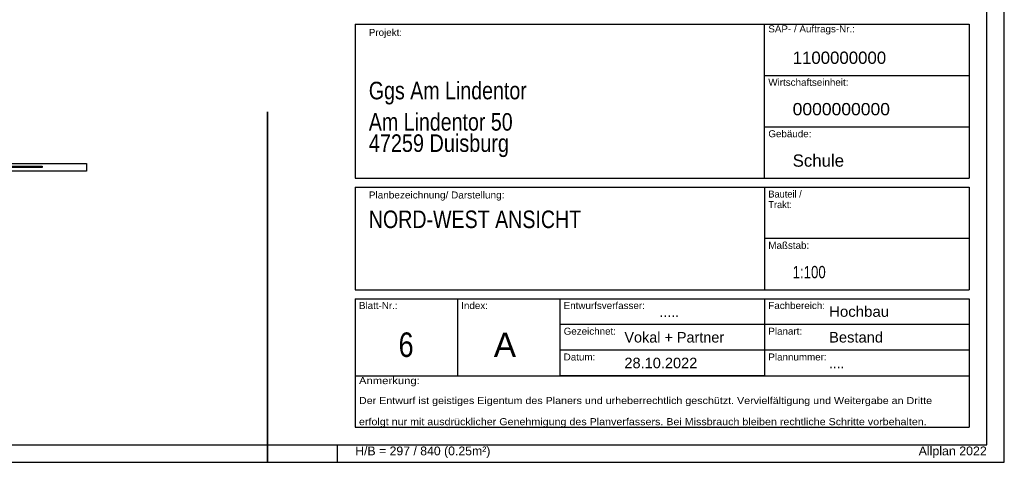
# Model space of a CAD drawing. Header units: metres. Extents: x 0 to 0.84, y 0 to 0.297.
# Tile 23 of 44: x 0.559 to 0.84, y 0 to 0.126. Entities that reach past the tile are written whole.
import ezdxf

# ---------------------------------------------------------------- set-up
doc = ezdxf.new("R2010")
doc.units = ezdxf.units.M
doc.linetypes.add('Teckovana 0.5x', pattern=[0.04, 0, -0.04])
for name, color, linetype, lineweight in [('Allgemein01', 7, 'Continuous', 13), ('Legende_ Beschreibung', 7, 'Continuous', 25), ('Standard', 7, 'Continuous', 25)]:
    doc.layers.add(name, color=color, linetype=linetype, lineweight=lineweight)
doc.styles.add('ARIAL', font='ARIAL.TTF')
picture_1 = doc.add_image_def('image1.jpg', size_in_pixel=(1024, 1024))

msp = doc.modelspace()

# ---------------------------------------------------------------- linework, layer by layer
at = {"layer": 'Allgemein01', "color": 52, "linetype": 'Continuous', "lineweight": 13, "true_color": 0xc8c832, "transparency": 33554687}
for q in [(0.835, 0.0254), (0.823, 0.005)]:
    msp.add_line((0.835, 0.005), q, dxfattribs=at)
at = {"layer": 'Legende_ Beschreibung', "color": 7, "linetype": 'Continuous', "lineweight": 25, "transparency": 33554687}
for p, q in [((0.655, 0.125), (0.655, 0.081)), ((0.655, 0.125), (0.83, 0.125)), ((0.77167, 0.081), (0.77167, 0.125)), ((0.83, 0.125), (0.83, 0.081)), ((0.77167, 0.11033), (0.83, 0.11033)), ((0.77167, 0.09567), (0.83, 0.09567)), ((0.655, 0.081), (0.83, 0.081)), ((0.655, 0.0785), (0.83, 0.0785)), ((0.655, 0.0785), (0.655, 0.04917)), ((0.77167, 0.0785), (0.77167, 0.04917)), ((0.83, 0.0785), (0.83, 0.04917)), ((0.83, 0.06384), (0.77167, 0.06384)), ((0.655, 0.04917), (0.83, 0.04917)), ((0.655, 0.04667), (0.83, 0.04667)), ((0.655, 0.04667), (0.655, 0.01)), ((0.68414, 0.04667), (0.68414, 0.02467)), ((0.71334, 0.04667), (0.71334, 0.02467)), ((0.77167, 0.04667), (0.77167, 0.02467)), ((0.83, 0.04667), (0.83, 0.01)), ((0.77167, 0.03933), (0.71334, 0.03933)), ((0.83, 0.03933), (0.77167, 0.03933)), ((0.77167, 0.032), (0.71334, 0.032)), ((0.83, 0.032), (0.77167, 0.032)), ((0.655, 0.02467), (0.83, 0.02467)), ((0.655, 0.02467), (0.83, 0.02467)), ((0.655, 0.02467), (0.83, 0.02467)), ((0.655, 0.02467), (0.83, 0.02467)), ((0.77167, 0.02467), (0.71334, 0.02467)), ((0.655, 0.01), (0.83, 0.01))]:
    msp.add_line(p, q, dxfattribs=at)
at = {"layer": 'Standard', "color": 7, "linetype": 'Teckovana 0.5x', "lineweight": 35, "transparency": 33554687}
msp.add_line((0.63, 0), (0.63, 0.297), dxfattribs=at)
at = {"layer": 'Standard', "color": 7, "linetype": 'Continuous', "lineweight": 25, "transparency": 33554687}
msp.add_line((0.65, 0), (0.65, 0.005), dxfattribs=at)
for points in [[(0, 0), (0.84, 0), (0.84, 0.297), (0, 0.297), (0, 0)], [(0.005, 0.005), (0.835, 0.005), (0.835, 0.292), (0.005, 0.292), (0.005, 0.005)]]:
    msp.add_lwpolyline(points, close=True, dxfattribs=at)

# ---------------------------------------------------------------- texts
at = {"layer": 'Legende_ Beschreibung', "color": 7, "linetype": 'Continuous', "lineweight": 18, "transparency": 33554687, "char_height": 0.002, "attachment_point": 7, "style": 'ARIAL'}
for s, insert, width in [('\\W1.00;SAP- / Auftrags-Nr.:', (0.77275, 0.12202), 0.0257001), ('\\W1.00;Projekt:', (0.65888, 0.12101), 0.0105006), ('\\W1.00;Wirtschaftseinheit:', (0.77275, 0.10736), 0.0239028), ('\\W1.00;Gebäude:', (0.77275, 0.09269), 0.0133369), ('\\W1.02;Planbezeichnung/ Darstellung:', (0.65888, 0.07465), 0.0395312), ('\\W1.00;Maßstab:', (0.77275, 0.06086), 0.0126667), ('\\W1.00;Blatt-Nr.:', (0.65608, 0.04369), 0.0120324), ('\\W1.00;Index:', (0.68522, 0.04369), 0.0086332), ('\\W1.00;Entwurfsverfasser:', (0.71442, 0.04369), 0.0242023), ('\\W1.00;Fachbereich:', (0.77275, 0.04369), 0.0172375), ('\\W1.00;Gezeichnet:', (0.71442, 0.03636), 0.0159694), ('\\W1.00;Planart:', (0.77275, 0.03636), 0.0106684), ('\\W1.00;Datum:', (0.71442, 0.02902), 0.0100339), ('\\W1.00;Plannummer:', (0.77275, 0.02902), 0.0177042), ('\\W1.15;Anmerkung:', (0.65608, 0.02169), 0.0185574)]:
    msp.add_mtext(s, dxfattribs=dict(at, insert=insert, width=width))
at = {"layer": 'Legende_ Beschreibung', "color": 7, "linetype": 'Continuous', "lineweight": 35, "transparency": 33554687, "char_height": 0.0035, "attachment_point": 4, "style": 'ARIAL'}
for s, insert, width in [('\\W0.98;1100000000', (0.77968, 0.11537), 0.0288541), ('\\W1.02;0000000000', (0.77968, 0.10071), 0.0294716)]:
    msp.add_mtext(s, dxfattribs=dict(at, insert=insert, width=width))
at = {"layer": 'Legende_ Beschreibung', "color": 7, "linetype": 'Continuous', "lineweight": 25, "transparency": 33554687, "char_height": 0.002, "attachment_point": 1, "line_spacing_factor": 0.903614, "style": 'ARIAL'}
for s, insert, width in [('\\A1;{\\fArial|i0|b0;\\H0.002000;\\W0.941867;\\C7;Bauteil /}\\P{\\fArial|i0|b0;\\H0.002000;\\W0.941867;\\C7;Trakt:}\\P', (0.77275, 0.07752), 0.0104877), ('\\A1;{\\fArial|i0|b0;\\H0.002000;\\W1.091089;\\C7;Der Entwurf ist geistiges Eigentum des Planers und urheberrechtlich geschützt. Vervielfältigung und Weitergabe an Dritte }\\P}\\P{\\fArial|i0|b0;\\H0.002000;\\W1.091089;\\C7;erfolgt nur mit ausdrücklicher Genehmigung des Planverfassers. Bei Missbrauch bleiben rechtliche Schritte vorbehalten.}\\P', (0.65608, 0.01862), 0.1660692)]:
    msp.add_mtext(s, dxfattribs=dict(at, insert=insert, width=width))
at = {"layer": 'Legende_ Beschreibung', "color": 7, "linetype": 'Continuous', "lineweight": 25, "transparency": 33554687, "char_height": 0.003, "attachment_point": 4, "style": 'ARIAL'}
for s, insert, width in [('\\W1.02;Hochbau', (0.79006, 0.04298), 0.0185927), ('\\W0.96;.....', (0.74173, 0.04298), 0.0070762), ('\\W0.98;Vokal + Partner', (0.73173, 0.03565), 0.029992), ('\\W1.00;Bestand', (0.79006, 0.03565), 0.0169541), ('\\W0.93;....', (0.79006, 0.02831), 0.0057644)]:
    msp.add_mtext(s, dxfattribs=dict(at, insert=insert, width=width))
at = {"layer": 'Legende_ Beschreibung', "color": 7, "linetype": 'Continuous', "lineweight": 70, "transparency": 33554687, "insert": (0.69448, 0.03), "char_height": 0.007, "width": 0.0098866, "attachment_point": 7, "style": 'ARIAL'}
msp.add_mtext('\\W0.98;A', dxfattribs=at)
at = {"layer": 'Standard', "color": 7, "linetype": 'Continuous', "lineweight": 50, "transparency": 33554687, "char_height": 0.005, "attachment_point": 7, "style": 'ARIAL'}
for s, insert, width in [('\\W0.80;Ggs Am Lindentor', (0.65888, 0.10203), 0.0472064), ('\\W0.80;Am Lindentor 50', (0.65888, 0.09453), 0.0432086), ('\\W0.81;47259 Duisburg', (0.65888, 0.08703), 0.0417466), ('\\W0.80;NORD-WEST ANSICHT', (0.65888, 0.06674), 0.0626705)]:
    msp.add_mtext(s, dxfattribs=dict(at, insert=insert, width=width))
at = {"layer": 'Standard', "color": 7, "linetype": 'Continuous', "lineweight": 35, "transparency": 33554687, "char_height": 0.0035, "style": 'ARIAL'}
for s, insert, width, attachment_point in [('\\W0.98;Schule', (0.77968, 0.08604), 0.0164712, 4), ('\\W0.77;1:100', (0.77968, 0.05246), 0.0111915, 7)]:
    msp.add_mtext(s, dxfattribs=dict(at, insert=insert, width=width, attachment_point=attachment_point))
at = {"layer": 'Standard', "color": 7, "linetype": 'Continuous', "lineweight": 70, "transparency": 33554687, "insert": (0.66951, 0.0335), "char_height": 0.007, "width": 0.0071595, "attachment_point": 5, "style": 'ARIAL'}
msp.add_mtext('\\W0.79;6', dxfattribs=at)
at = {"layer": 'Standard', "color": 7, "linetype": 'Continuous', "lineweight": 25, "transparency": 33554687, "style": 'ARIAL'}
for s, insert, char_height, width, attachment_point in [('\\W0.99;28.10.2022', (0.73173, 0.02831), 0.003, 0.022591, 4), ('\\W1.00;H/B = 297 / 840 (0.25m²)', (0.655, 0.00125), 0.0025, 0.0398778, 7), ('\\W1.01;Allplan 2022', (0.835, 0.00125), 0.0025, 0.0206338, 9)]:
    msp.add_mtext(s, dxfattribs=dict(at, insert=insert, char_height=char_height, width=width, attachment_point=attachment_point))

# ---------------------------------------------------------------- pictures from other files: only their frames are drawn
at = {"layer": 'Standard', "color": 7, "linetype": 'Continuous', "lineweight": 25, "transparency": 33554687}
image = msp.add_image(picture_1, insert=(0.53379, 0.08303), size_in_units=(0.04467, 0.00216), dxfattribs=at)
image = msp.add_image(picture_1, insert=(0.53425, 0.08412), size_in_units=(0.0315, 0.000327), dxfattribs=at)

doc.saveas('drawing.dxf')
